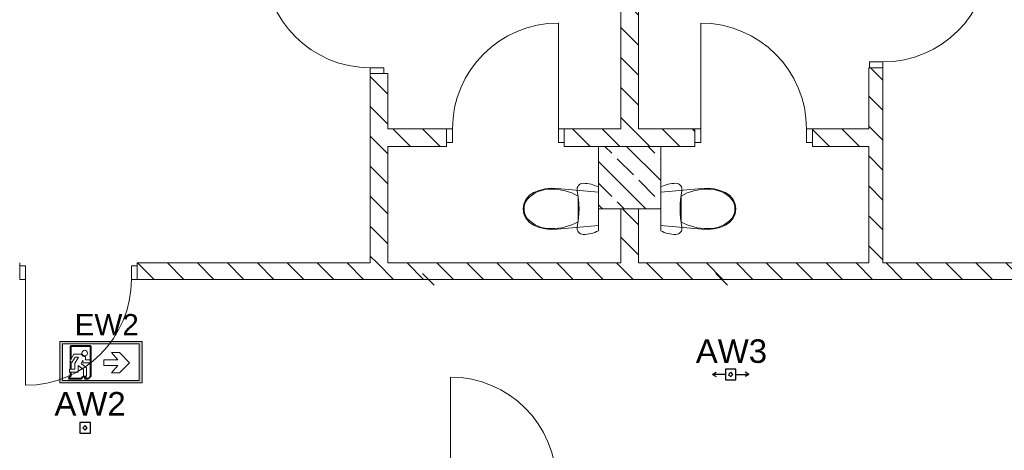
# Model space of a CAD drawing. Header units: millimetres. Extents: x -146116 to 602001, y -318793 to 100489.
# Tile 60 of 100: x 285289 to 293661, y -10013 to -6351. Entities that reach past the tile are written whole.
import ezdxf

# ---------------------------------------------------------------- set-up
doc = ezdxf.new("R2010")
doc.units = ezdxf.units.MM
doc.header["$LTSCALE"] = 0.1
doc.header["$MEASUREMENT"] = 0
for name, color, linetype, lineweight in [('eks Rzut parteru$0$Nowe_2D - Ogólne_Nr_pióra__1', 8, 'Continuous', 13), ('eks Rzut parteru$0$poziom_1 (1)_4_0_Nr_pióra__81_Nr_pióra__4', 8, 'Continuous', 18), ('eks Rzut parteru$0$poziom_1 (1)_4_Drzwi ArchiCAD_Nr_pióra__27_Nr_pióra__7', 8, 'Continuous', 18), ('eks Rzut parteru$0$poziom_1 (1)_4_Drzwi ArchiCAD_Nr_pióra__81_Nr_pióra__4', 8, 'Continuous', 18), ('eks Rzut parteru$0$poziom_1 (1)_4_Konstrukcja - Słupy_Nr_pióra__1_Nr_pióra__7', 8, 'Continuous', 18), ('eks Rzut parteru$0$poziom_1 (1)_4_Konstrukcja - Słupy_Nr_pióra__82_Nr_pióra__10', 8, 'Continuous', 18), ('eks Rzut parteru$0$poziom_1 (1)_4_Konstrukcja - Ściany zew_Nr_pióra__107_Nr_pióra__10', 8, 'Continuous', 18), ('eks Rzut parteru$0$poziom_1 (1)_4_Konstrukcja - Ściany zew_Nr_pióra__27_Nr_pióra__7', 8, 'Continuous', 18), ('Oświetlenie ewakuacyjne', 3, 'Continuous', 20)]:
    doc.layers.add(name, color=color, linetype=linetype, lineweight=lineweight)
doc.layers.add('LUXIONA', color=92, linetype='Continuous')
doc.layers.add('REWIZJA_1', color=6, linetype='Continuous')
doc.styles.add('ARIAL', font='arial.ttf')
doc.styles.add('Malanow_1_100', font='isocpeur.ttf')
pattern_1 = [(135, (247210.2, -28905.45), (127.2792, 127.2792), [])]

# ---------------------------------------------------------------- blocks, each defined once
blk = doc.blocks.new('eks Rzut parteru')
at = {"layer": 'eks Rzut parteru$0$poziom_1 (1)_4_Konstrukcja - Słupy_Nr_pióra__82_Nr_pióra__10', "linetype": 'Continuous', "lineweight": 18}
h = blk.add_hatch(dxfattribs=at)
h.set_pattern_fill('BETON_ZBROJONY_0004', color=256, angle=270, style=0, pattern_type=2)
h.set_pattern_definition([(135, (247210.2, -28905.45), (183.8478, 183.8478), []), (135, (247118.27, -28997.38), (183.8478, 183.8478), [195, -65])])
h.paths.add_polyline_path([(201790.2, -18155.5), (201790.2, -17625.5), (201260.2, -17625.5), (201260.2, -18155.5)])
at = {"layer": 'eks Rzut parteru$0$poziom_1 (1)_4_Konstrukcja - Ściany zew_Nr_pióra__107_Nr_pióra__10', "linetype": 'Continuous', "lineweight": 18}
h = blk.add_hatch(dxfattribs=at)
h.set_pattern_fill('BLOCZKI_CERAMICZNE_0004', color=256, angle=270, style=0, pattern_type=2)
h.set_pattern_definition(pattern_1)
h.paths.add_polyline_path([(201600.2, -12735.7), (201450.2, -12735.7), (201450.2, -17625.5), (201600.2, -17625.5)])
h = blk.add_hatch(dxfattribs=at)
h.set_pattern_fill('BLOCZKI_CERAMICZNE_0004', color=256, angle=270, style=0, pattern_type=2)
h.set_pattern_definition(pattern_1)
h.paths.add_polyline_path([(203680.2, -18615.5), (203680.2, -16955.5), (203560.2, -16955.5), (203560.2, -18615.5)])
h = blk.add_hatch(dxfattribs=at)
h.set_pattern_fill('BLOCZKI_CERAMICZNE_0004', color=256, angle=270, style=0, pattern_type=2)
h.set_pattern_definition(pattern_1)
h.paths.add_polyline_path([(199470.2, -18615.5), (199470.2, -17005.5), (199320.2, -17005.5), (199320.2, -18615.5)])
h = blk.add_hatch(dxfattribs=at)
h.set_pattern_fill('BLOCZKI_CERAMICZNE_0004', color=256, angle=270, style=0, pattern_type=2)
h.set_pattern_definition(pattern_1)
h.paths.add_polyline_path([(199970.2, -17625.5), (199970.2, -17475.5), (199470.2, -17475.5), (199470.2, -17625.5)])
h = blk.add_hatch(dxfattribs=at)
h.set_pattern_fill('BLOCZKI_CERAMICZNE_0004', color=256, angle=270, style=0, pattern_type=2)
h.set_pattern_definition(pattern_1)
h.paths.add_polyline_path([(200970.2, -17625.5), (201260.2, -17625.5), (201260.2, -17475.5), (200970.2, -17475.5)])
h = blk.add_hatch(dxfattribs=at)
h.set_pattern_fill('BLOCZKI_CERAMICZNE_0004', color=256, angle=270, style=0, pattern_type=2)
h.set_pattern_definition(pattern_1)
h.paths.add_polyline_path([(201260.2, -17625.5), (201790.2, -17625.5), (201790.2, -17475.5), (201260.2, -17475.5)])
h = blk.add_hatch(dxfattribs=at)
h.set_pattern_fill('BLOCZKI_CERAMICZNE_0004', color=256, angle=270, style=0, pattern_type=2)
h.set_pattern_definition(pattern_1)
h.paths.add_polyline_path([(201790.2, -17625.5), (202080.2, -17625.5), (202080.2, -17475.5), (201790.2, -17475.5)])
h = blk.add_hatch(dxfattribs=at)
h.set_pattern_fill('BLOCZKI_CERAMICZNE_0004', color=256, angle=270, style=0, pattern_type=2)
h.set_pattern_definition(pattern_1)
h.paths.add_polyline_path([(203080.2, -17625.5), (203560.2, -17625.5), (203560.2, -17475.5), (203080.2, -17475.5)])
h = blk.add_hatch(dxfattribs=at)
h.set_pattern_fill('BLOCZKI_CERAMICZNE_0004', color=256, angle=270, style=0, pattern_type=2)
h.set_pattern_definition(pattern_1)
h.paths.add_polyline_path([(201600.2, -18155.5), (201450.2, -18155.5), (201450.2, -18615.5), (201600.2, -18615.5)])
h = blk.add_hatch(dxfattribs=at)
h.set_pattern_fill('BLOCZKI_CERAMICZNE_0004', color=256, angle=270, style=0, pattern_type=2)
h.set_pattern_definition(pattern_1)
h.paths.add_polyline_path([(197340.2, -18615.5), (197340.2, -18755.5), (205680.2, -18755.5), (205680.2, -18615.5)])
at = {"layer": 'eks Rzut parteru$0$Nowe_2D - Ogólne_Nr_pióra__1', "linetype": 'Continuous', "lineweight": 18}
for p, q in [((199763.9, -18705.5), (199863.9, -18805.5)), ((202258.9, -18705.5), (202358.9, -18805.5))]:
    blk.add_line(p, q, dxfattribs=at)
at = {"layer": 'eks Rzut parteru$0$poziom_1 (1)_4_0_Nr_pióra__81_Nr_pióra__4', "linetype": 'Continuous', "lineweight": 18}
for p, q in [((200757, -17998.4), (200710.1, -18017.5)), ((200806.8, -17986), (200757, -17998.4)), ((200858.1, -17980.5), (200806.8, -17986)), ((200909.8, -17982.1), (200858.1, -17980.5)), ((200862.2, -17988.4), (200862.2, -17988.4)), ((201260.2, -18014.5), (200909.8, -17982.1)), ((201080.7, -17977.9), (201079.2, -17989.4)), ((201079.2, -17989.4), (201080.2, -18001)), ((201084.7, -17967), (201080.7, -17977.9)), ((201091.1, -17957.2), (201084.7, -17967)), ((201099.3, -17949.1), (201091.1, -17957.2)), ((201109.2, -17943), (201099.3, -17949.1)), ((201120.2, -17939.2), (201109.2, -17943)), ((201131.7, -17938), (201120.2, -17939.2)), ((201148.4, -17938.4), (201131.7, -17938)), ((201165, -17939.9), (201148.4, -17938.4)), ((201181.5, -17942.3), (201165, -17939.9)), ((201197.8, -17945.7), (201181.5, -17942.3)), ((201213.9, -17950.1), (201197.8, -17945.7)), ((201229.7, -17955.4), (201213.9, -17950.1)), ((201245.1, -17961.6), (201229.7, -17955.4)), ((201260.2, -17968.7), (201245.1, -17961.6)), ((201260.2, -18342.2), (201260.2, -17968.7)), ((201805.3, -17961.6), (201790.2, -17968.7)), ((201790.2, -17968.7), (201790.2, -18342.2)), ((202140.6, -17982.1), (201790.2, -18014.5)), ((201820.7, -17955.4), (201805.3, -17961.6)), ((201836.5, -17950.1), (201820.7, -17955.4)), ((201852.6, -17945.7), (201836.5, -17950.1)), ((201868.9, -17942.3), (201852.6, -17945.7)), ((201885.4, -17939.9), (201868.9, -17942.3)), ((201902, -17938.4), (201885.4, -17939.9)), ((201918.7, -17938), (201902, -17938.4)), ((201930.2, -17939.2), (201918.7, -17938)), ((201941.2, -17943), (201930.2, -17939.2)), ((201951.1, -17949.1), (201941.2, -17943)), ((201959.3, -17957.2), (201951.1, -17949.1)), ((201965.7, -17967), (201959.3, -17957.2)), ((201969.7, -17977.9), (201965.7, -17967)), ((201971.2, -17989.4), (201969.7, -17977.9)), ((201970.1, -18001), (201971.2, -17989.4)), ((202192.3, -17980.5), (202140.6, -17982.1)), ((202188.2, -17988.4), (202188.2, -17988.4)), ((202243.6, -17986), (202192.3, -17980.5)), ((202293.4, -17998.4), (202243.6, -17986)), ((202340.3, -18017.5), (202293.4, -17998.4)), ((200644.4, -18076.1), (200626.4, -18114.4)), ((200672.9, -18043.1), (200644.4, -18076.1)), ((200655.6, -18074.4), (200655.6, -18074.3)), ((200710.1, -18017.5), (200672.9, -18043.1)), ((201080.2, -18001), (201087, -18039.2)), ((201087, -18039.2), (201091.9, -18077.8)), ((201087.2, -18264.4), (201087.2, -18046.5)), ((201091.9, -18077.8), (201094.8, -18116.6)), ((201955.6, -18116.6), (201958.5, -18077.8)), ((201958.5, -18077.8), (201963.4, -18039.2)), ((201963.2, -18046.5), (201963.2, -18264.4)), ((201963.4, -18039.2), (201970.1, -18001)), ((202377.5, -18043.1), (202340.3, -18017.5)), ((202406, -18076.1), (202377.5, -18043.1)), ((202394.7, -18074.4), (202394.7, -18074.4)), ((202424, -18114.4), (202406, -18076.1)), ((200626.4, -18114.4), (200620.2, -18155.5)), ((200620.2, -18155.5), (200626.4, -18196.5)), ((200628.8, -18155.5), (200628.8, -18155.5)), ((201094.8, -18116.6), (201095.8, -18155.5)), ((201095.8, -18155.5), (201094.8, -18194.3)), ((201954.6, -18155.5), (201955.6, -18116.6)), ((201955.6, -18194.3), (201954.6, -18155.5)), ((202421.6, -18155.5), (202421.6, -18155.5)), ((202430.2, -18155.5), (202424, -18114.4)), ((202424, -18196.5), (202430.2, -18155.5)), ((200626.4, -18196.5), (200644.4, -18234.8)), ((200644.4, -18234.8), (200672.9, -18267.9)), ((200655.6, -18236.5), (200655.6, -18236.5)), ((201091.9, -18233.1), (201087, -18271.7)), ((201094.8, -18194.3), (201091.9, -18233.1)), ((201958.5, -18233.1), (201955.6, -18194.3)), ((201963.4, -18271.7), (201958.5, -18233.1)), ((202377.5, -18267.9), (202406, -18234.8)), ((202394.7, -18236.5), (202394.7, -18236.5)), ((202406, -18234.8), (202424, -18196.5)), ((200672.9, -18267.9), (200710.1, -18293.4)), ((200710.1, -18293.4), (200757, -18312.5)), ((200757, -18312.5), (200806.8, -18324.9)), ((200806.8, -18324.9), (200858.1, -18330.4)), ((200858.1, -18330.4), (200909.8, -18328.8)), ((200862.2, -18322.5), (200862.2, -18322.4)), ((200909.8, -18328.8), (201260.2, -18296.4)), ((201080.2, -18310), (201079.2, -18321.5)), ((201079.2, -18321.5), (201080.7, -18333)), ((201087, -18271.7), (201080.2, -18310)), ((201080.7, -18333), (201084.7, -18343.9)), ((201790.2, -18296.4), (202140.6, -18328.8)), ((201970.1, -18310), (201963.4, -18271.7)), ((201965.7, -18343.9), (201969.7, -18333)), ((201969.7, -18333), (201971.2, -18321.5)), ((201971.2, -18321.5), (201970.1, -18310)), ((202140.6, -18328.8), (202192.3, -18330.4)), ((202188.2, -18322.5), (202188.2, -18322.4)), ((202192.3, -18330.4), (202243.6, -18324.9)), ((202243.6, -18324.9), (202293.4, -18312.5)), ((202293.4, -18312.5), (202340.3, -18293.4)), ((202340.3, -18293.4), (202377.5, -18267.9)), ((201084.7, -18343.9), (201091.1, -18353.7)), ((201091.1, -18353.7), (201099.3, -18361.8)), ((201099.3, -18361.8), (201109.2, -18367.9)), ((201109.2, -18367.9), (201120.2, -18371.7)), ((201120.2, -18371.7), (201131.7, -18373)), ((201131.7, -18373), (201148.4, -18372.5)), ((201148.4, -18372.5), (201165, -18371)), ((201165, -18371), (201181.5, -18368.6)), ((201181.5, -18368.6), (201197.8, -18365.2)), ((201197.8, -18365.2), (201213.9, -18360.8)), ((201213.9, -18360.8), (201229.7, -18355.5)), ((201229.7, -18355.5), (201245.1, -18349.3)), ((201245.1, -18349.3), (201260.2, -18342.2)), ((201790.2, -18342.2), (201805.3, -18349.3)), ((201805.3, -18349.3), (201820.7, -18355.5)), ((201820.7, -18355.5), (201836.5, -18360.8)), ((201836.5, -18360.8), (201852.6, -18365.2)), ((201852.6, -18365.2), (201868.9, -18368.6)), ((201868.9, -18368.6), (201885.4, -18371)), ((201885.4, -18371), (201902, -18372.5)), ((201902, -18372.5), (201918.7, -18373)), ((201918.7, -18373), (201930.2, -18371.7)), ((201930.2, -18371.7), (201941.2, -18367.9)), ((201941.2, -18367.9), (201951.1, -18361.8)), ((201951.1, -18361.8), (201959.3, -18353.7)), ((201959.3, -18353.7), (201965.7, -18343.9))]:
    blk.add_line(p, q, dxfattribs=at)
for centre, radius, start, end in [((200847.9, -18244.9), 257, 86.80485, 138.4245), ((200872.3, -18413.5), 425.4, 59.65177, 91.35393), ((202178.1, -18413.5), 425.4, 88.64607, 120.34823), ((202202.5, -18244.9), 257, 41.5755, 93.19515), ((200767.4, -18156.3), 138.6, 143.7772, 179.66441), ((202283, -18156.3), 138.6, 0.33559, 36.22281), ((200767.4, -18154.6), 138.6, 180.33559, 216.22281), ((202283, -18154.6), 138.6, 323.7772, 359.66441), ((200847.9, -18066), 257, 221.5755, 273.19515), ((202202.5, -18066), 257, 266.80485, 318.4245), ((200872.3, -17897.4), 425.4, 268.64607, 300.34823), ((202178.1, -17897.4), 425.4, 239.65177, 271.35393)]:
    blk.add_arc(centre, radius, start, end, dxfattribs=at)
at = {"layer": 'eks Rzut parteru$0$poziom_1 (1)_4_Drzwi ArchiCAD_Nr_pióra__27_Nr_pióra__7', "linetype": 'Continuous', "lineweight": 18}
for p, q in [((203680.2, -16955.5), (203565.2, -16955.5)), ((199320.2, -17005.5), (199435.2, -17005.5)), ((199970.2, -17475.5), (199970.2, -17590.5)), ((200970.2, -17475.5), (200970.2, -17590.5)), ((202080.2, -17475.5), (202080.2, -17590.5)), ((203080.2, -17475.5), (203080.2, -17590.5)), ((196340.2, -18755.5), (196340.2, -18640.5)), ((197340.2, -18755.5), (197340.2, -18640.5))]:
    blk.add_line(p, q, dxfattribs=at)
at = {"layer": 'eks Rzut parteru$0$poziom_1 (1)_4_Drzwi ArchiCAD_Nr_pióra__81_Nr_pióra__4', "linetype": 'Continuous', "lineweight": 18}
for p, q in [((200920.2, -16575.5), (200920.2, -17590.5)), ((202130.2, -16575.5), (202130.2, -17590.5)), ((203565.2, -16955.5), (203565.2, -16905.5)), ((203565.2, -16905.5), (203680.2, -16905.5)), ((203680.2, -16905.5), (203680.2, -16955.5)), ((199435.2, -16955.5), (199320.2, -16955.5)), ((199320.2, -16955.5), (199320.2, -17005.5)), ((199435.2, -17005.5), (199435.2, -16955.5)), ((203680.2, -16955.5), (203565.2, -16955.5)), ((199320.2, -17005.5), (199435.2, -17005.5)), ((200020.2, -17475.5), (199970.2, -17475.5)), ((199970.2, -17475.5), (199970.2, -17590.5)), ((200020.2, -17590.5), (200020.2, -17475.5)), ((200970.2, -17475.5), (200920.2, -17475.5)), ((200970.2, -17590.5), (200970.2, -17475.5)), ((202080.2, -17475.5), (202130.2, -17475.5)), ((202080.2, -17590.5), (202080.2, -17475.5)), ((203030.2, -17590.5), (203030.2, -17475.5)), ((203030.2, -17475.5), (203080.2, -17475.5)), ((203080.2, -17475.5), (203080.2, -17590.5)), ((199970.2, -17590.5), (200020.2, -17590.5)), ((200920.2, -17590.5), (200970.2, -17590.5)), ((202130.2, -17590.5), (202080.2, -17590.5)), ((203080.2, -17590.5), (203030.2, -17590.5)), ((196390.2, -18640.5), (196340.2, -18640.5)), ((196340.2, -18640.5), (196340.2, -18755.5)), ((196390.2, -18640.5), (196390.2, -19655.5)), ((197340.2, -18640.5), (197290.2, -18640.5)), ((197290.2, -18640.5), (197290.2, -18755.5)), ((197340.2, -18755.5), (197340.2, -18640.5)), ((196340.2, -18755.5), (196390.2, -18755.5)), ((197290.2, -18755.5), (197340.2, -18755.5)), ((200002, -19585.5), (200002, -20600.5))]:
    blk.add_line(p, q, dxfattribs=at)
for centre, start, end in [((199320.2, -16055.5), 180, 270), ((203680.2, -16005.5), 270, 0), ((200920.2, -17475.5), 90, 180), ((202130.2, -17475.5), 0, 90), ((196390.2, -18755.5), 270, 0), ((200002, -20485.5), 0, 90)]:
    blk.add_arc(centre, 900, start, end, dxfattribs=at)
at = {"layer": 'eks Rzut parteru$0$poziom_1 (1)_4_Konstrukcja - Słupy_Nr_pióra__1_Nr_pióra__7', "linetype": 'Continuous', "lineweight": 18, "flags": 128}
blk.add_lwpolyline([(201790.2, -18155.5), (201790.2, -17625.5), (201260.2, -17625.5), (201260.2, -18155.5)], close=True, dxfattribs=at)
at = {"layer": 'eks Rzut parteru$0$poziom_1 (1)_4_Konstrukcja - Ściany zew_Nr_pióra__27_Nr_pióra__7', "linetype": 'Continuous', "lineweight": 18}
for p, q in [((203680.2, -16955.5), (203560.2, -16955.5)), ((199320.2, -17005.5), (199470.2, -17005.5)), ((199970.2, -17475.5), (199970.2, -17625.5)), ((200970.2, -17475.5), (200970.2, -17625.5)), ((202080.2, -17475.5), (202080.2, -17625.5)), ((203080.2, -17475.5), (203080.2, -17625.5)), ((196340.2, -18755.5), (196340.2, -18615.5)), ((197340.2, -18755.5), (197340.2, -18615.5))]:
    blk.add_line(p, q, dxfattribs=at)
at = {"layer": 'eks Rzut parteru$0$poziom_1 (1)_4_Konstrukcja - Ściany zew_Nr_pióra__27_Nr_pióra__7', "linetype": 'Continuous', "lineweight": 18, "flags": 128}
for points in [[(201450.2, -12735.7), (201450.2, -17475.5)], [(201600.2, -17475.5), (201600.2, -12735.7)], [(203560.2, -16955.5), (203560.2, -17475.5)], [(203680.2, -18615.5), (203680.2, -16955.5)], [(199320.2, -17005.5), (199320.2, -18615.5)], [(199470.2, -17475.5), (199470.2, -17005.5)], [(199970.2, -17475.5), (199470.2, -17475.5)], [(201450.2, -17475.5), (200970.2, -17475.5)], [(202080.2, -17475.5), (201600.2, -17475.5)], [(203560.2, -17475.5), (203080.2, -17475.5)], [(199470.2, -17625.5), (199970.2, -17625.5)], [(199470.2, -18615.5), (199470.2, -17625.5)], [(200970.2, -17625.5), (201260.2, -17625.5)], [(201790.2, -17625.5), (202080.2, -17625.5)], [(203080.2, -17625.5), (203560.2, -17625.5)], [(203560.2, -17625.5), (203560.2, -18615.5)], [(201450.2, -18155.5), (201450.2, -18615.5)], [(201600.2, -18615.5), (201600.2, -18155.5)], [(199320.2, -18615.5), (197340.2, -18615.5)], [(201450.2, -18615.5), (199470.2, -18615.5)], [(203560.2, -18615.5), (201600.2, -18615.5)], [(205680.2, -18615.5), (203680.2, -18615.5)], [(197340.2, -18755.5), (205680.2, -18755.5)]]:
    blk.add_lwpolyline(points, dxfattribs=at)
blk = doc.blocks.new('DB')
at = {"layer": 'Oświetlenie ewakuacyjne', "linetype": 'ByBlock'}
h = blk.add_hatch(color=256, dxfattribs=at)
h.paths.add_polyline_path([(-0.92, 34.23), (69.08, 34.23), (69.08, -0.77), (-0.92, -0.77)])
h.paths.add_polyline_path([(1.54, 32.26), (66.63, 32.26), (66.63, 1.21), (1.54, 1.21)], flags=16)
at = {"layer": 'Oświetlenie ewakuacyjne', "lineweight": 40}
for p, q in [((42.7, 30.38), (59.77, 30.38)), ((42.7, 15.91), (42.7, 30.38)), ((59.77, 30.38), (59.77, 18.95)), ((59.77, 17.11), (59.77, 10.93)), ((42.7, 4.82), (42.7, 16.29)), ((42.7, 4.82), (44.51, 3.02)), ((48.13, 3.02), (44.51, 3.02)), ((46.75, 4.39), (48.13, 3.02)), ((49.31, 4.39), (50.69, 3.02)), ((61.58, 3.02), (50.69, 3.02)), ((59.77, 8.22), (59.77, 4.82)), ((59.77, 4.82), (61.58, 3.02))]:
    blk.add_line(p, q, dxfattribs=at)
at = {"layer": 'Oświetlenie ewakuacyjne'}
for p, q in [((9.88, 16.28), (18.37, 24.97)), ((18.37, 24.97), (25.13, 24.97)), ((25.13, 24.97), (19.61, 18.7)), ((19.61, 18.7), (31.61, 18.7)), ((31.61, 18.7), (31.61, 13.87)), ((47.27, 18.64), (42.7, 18.64)), ((47.27, 21.68), (47.27, 18.64)), ((49.38, 16.28), (49.38, 18.44)), ((49.38, 18.44), (50.94, 15.55)), ((57, 23.48), (50.5, 23.49)), ((56.23, 15.6), (53.21, 21.11)), ((53.21, 21.11), (55.91, 21.11)), ((55.91, 21.11), (58.82, 16.48)), ((60.56, 17.65), (57, 23.48)), ((58.82, 16.48), (60.56, 17.65)), ((18.37, 7.59), (9.88, 16.28)), ((31.61, 13.87), (19.61, 13.87)), ((19.61, 13.87), (25.13, 7.59)), ((42.7, 16.29), (49.38, 16.28)), ((50.94, 15.55), (46.32, 11.89)), ((46.32, 11.89), (46.32, 4.82)), ((48.88, 10.54), (53.52, 13.99)), ((48.88, 4.82), (48.88, 10.54)), ((53.52, 13.99), (53.51, 8.22)), ((56.23, 10.93), (56.23, 15.6)), ((60.79, 10.93), (56.23, 10.93)), ((60.78, 8.22), (60.79, 10.93)), ((25.13, 7.59), (18.37, 7.59)), ((46.32, 4.82), (48.88, 4.82)), ((46.75, 4.39), (49.31, 4.39)), ((53.51, 8.22), (60.78, 8.22))]:
    blk.add_line(p, q, dxfattribs=at)
for points in [[(-0.92, 34.23), (69.08, 34.23), (69.08, -0.77), (-0.92, -0.77)], [(1.54, 32.26), (66.63, 32.26), (66.63, 1.21), (1.54, 1.21)]]:
    blk.add_lwpolyline(points, close=True, dxfattribs=at)
blk.add_circle((47.8, 24.52), 2.34, dxfattribs=at)
blk.add_arc((47.8, 24.52), 2.88, 259.40031, 339.13959, dxfattribs=at)
blk = doc.blocks.new('*U36')
at = {"layer": 'Oświetlenie ewakuacyjne', "linetype": 'ByBlock', "xscale": -1}
blk.add_blockref('DB', (69.08, 0.76), dxfattribs=at)
at = {"layer": 'Oświetlenie ewakuacyjne', "insert": (12.75, 58.46), "char_height": 18, "attachment_point": 1, "style": 'Malanow_1_100'}
blk.add_mtext_dynamic_manual_height_columns('{\\fArial|b0|i0|c238|p34;EW2}', width=42.9792, gutter_width=669.53, heights=[0], dxfattribs=at)
blk = doc.blocks.new('LUXIONA - LVNO')
at = {"layer": 'LUXIONA', "color": 1, "lineweight": -2}
for p, q in [((9, 9), (0, 9)), ((0, 9), (0, 0)), ((9, 0), (9, 9)), ((0, 0), (9, 0))]:
    blk.add_line(p, q, dxfattribs=at)
blk.add_lwpolyline([(4.48, 6.3), (2.62, 4.45), (4.48, 2.6), (6.33, 4.45)], close=True, dxfattribs=at)
at = {"layer": 'LUXIONA', "color": 1, "style": 'ARIAL', "flags": 4}
for tag, p in [('TYP', (-13.79, 32.2, -23.7)), ('OBW', (-19.09, -28.02, -23.7))]:
    blk.add_attdef(tag, p, '', height=20, dxfattribs=at)
blk = doc.blocks.new('LUXIONA - LVNC')
at = {"layer": 'LUXIONA', "color": 1, "lineweight": -2}
for p, q in [((9, 9), (0, 9)), ((0, 9), (0, 0)), ((9, 0), (9, 9)), ((0, 0), (9, 0))]:
    blk.add_line(p, q, dxfattribs=at)
at = {"layer": 'LUXIONA', "color": 1}
for p, q in [((-11.05, 4.5), (-7.79, 6.36, -4.8)), ((0, 4.5), (-11.05, 4.5)), ((-11.05, 4.5), (-7.79, 2.64, -4.8)), ((9, 4.5), (20.05, 4.5)), ((20.05, 4.5), (16.79, 6.36, -4.8)), ((20.05, 4.5), (16.79, 2.64, -4.8))]:
    blk.add_line(p, q, dxfattribs=at)
at = {"layer": 'LUXIONA', "color": 1, "lineweight": -2}
blk.add_lwpolyline([(4.48, 6.3), (2.62, 4.45), (4.48, 2.6), (6.33, 4.45)], close=True, dxfattribs=at)
at = {"layer": 'LUXIONA', "color": 1, "style": 'ARIAL', "flags": 4}
for tag, p in [('TYP', (-10.86, 21.33, -23.7)), ('OBW', (-16.17, -26.35, -23.7))]:
    blk.add_attdef(tag, p, '', height=20, dxfattribs=at)

msp = doc.modelspace()

# ---------------------------------------------------------------- block references
at = {"layer": 'REWIZJA_1'}
msp.add_blockref('eks Rzut parteru', (88948.8, 10195.8), dxfattribs=at)

# ---------------------------------------------------------------- next in the draw order: block references
at = {"layer": 'LUXIONA'}
ref = msp.add_blockref('LUXIONA - LVNC', (291379, -9322.8), dxfattribs=dict(at, xscale=10, yscale=10, zscale=10, rotation=179.9999999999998))
ref.add_attrib('TYP', 'AW3', (291037.8, -9269.3, -237), dxfattribs={"color": 1, "height": 200, "style": 'ARIAL'})
ref = msp.add_blockref('LUXIONA - LVNO', (285799.7, -9866.2), dxfattribs=dict(at, xscale=10, yscale=10, zscale=10))
ref.add_attrib('TYP', 'AW2', (285584.8, -9717.1, -237), dxfattribs={"color": 1, "height": 200, "style": 'ARIAL'})
at = {"layer": 'Oświetlenie ewakuacyjne', "linetype": 'ByBlock', "xscale": 10, "yscale": 10, "zscale": 10}
msp.add_blockref('*U36', (285629.3, -9438.8), dxfattribs=at)

doc.saveas('drawing.dxf')
